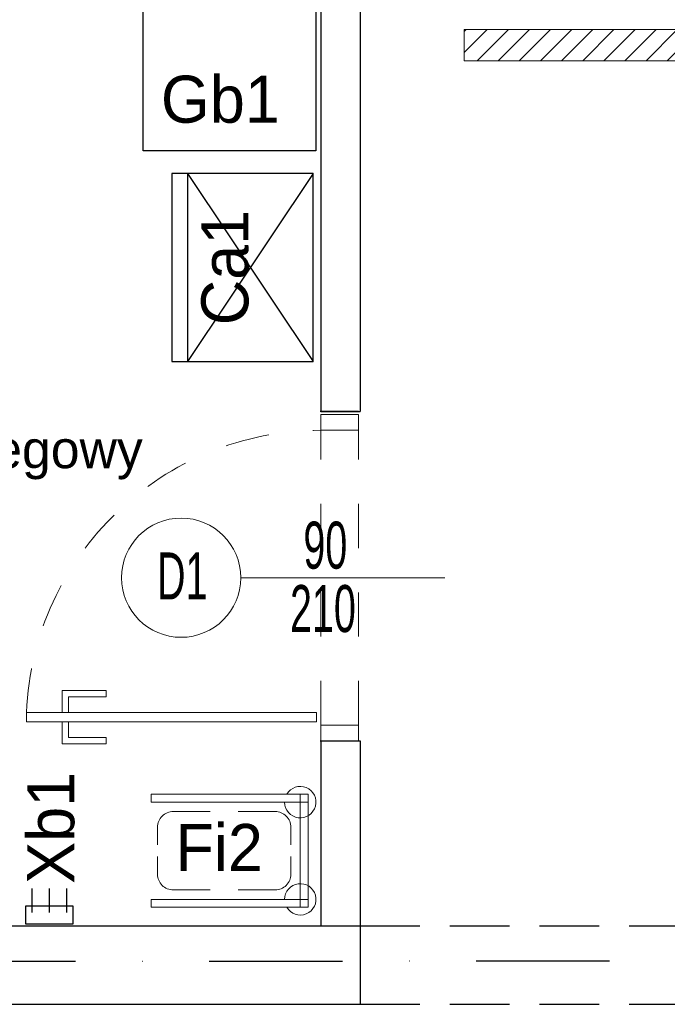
# Model space of a CAD drawing. Header units: millimetres. Extents: x 14495 to 271441, y -21035 to 2232.
# Tile 127 of 227: x 85098 to 85304, y -2267 to -1953. Entities that reach past the tile are written whole.
import ezdxf
from ezdxf.enums import TextEntityAlignment as Align

# ---------------------------------------------------------------- set-up
doc = ezdxf.new("R2010")
doc.units = ezdxf.units.MM
for name, pattern in [('DASHDOT', [1, 0.5, -0.25, 0, -0.25]), ('DASHED', [28.222222, 14.111111, -14.111111]), ('DASHED2', [9.525, 6.35, -3.175])]:
    doc.linetypes.add(name, pattern=pattern)
for name, color, linetype in [('-- TECH  SYMBOLE', 1, 'Continuous'), ('-- TECH WYPOSAŻENIE', 2, 'Continuous'), ('_1_cienkie', 251, 'Continuous'), ('A-POW-NR', 1, 'Continuous'), ('A_L_PRZEK', 3, 'Continuous'), ('A_OSIE', 252, 'DASHDOT'), ('A_PROJEKTOWANE', 3, 'Continuous'), ('A_SC_DZIAlOWE', 4, 'Continuous'), ('TECH Sprzęt', 1, 'Continuous')]:
    doc.layers.add(name, color=color, linetype=linetype)
for name, color, linetype, lineweight in [('0-c.o.-grzejniki', 34, 'Continuous', 9), ('A_Stolarka_drzwi', 1, 'Continuous', 9), ('M_drzwi', 1, 'Continuous', 5), ('TECH Wyp-meble', 1, 'Continuous', 15)]:
    doc.layers.add(name, color=color, linetype=linetype, lineweight=lineweight)
doc.layers.add('A-POW', color=2, linetype='Continuous', plot=False)
doc.styles.add('arial-tab', font='arial.ttf')
doc.styles.add('ARIAL1_2', font='arial.ttf', dxfattribs={"width": 1.2})
doc.styles.add('arialce', font='ARIALN.TTF')
doc.styles.add('cent', font='swissel.ttf')
doc.styles.add('cg', font='GOTHIC.TTF')
doc.styles.add('ROMANS', font='romans', dxfattribs={"width": 0.6})
doc.styles.add('switz721ltexbt', font='swissel.ttf')

# ---------------------------------------------------------------- blocks, each defined once
blk = doc.blocks.new('DRZWI Z OSCIEZNICA NIEOKALAJACA 90')
at = {"linetype": 'DASHED'}
for p, q in [((-12, 5), (-12, 99)), ((0, 5), (0, 99))]:
    blk.add_line(p, q, dxfattribs=at)
at = {"ltscale": 0.05}
blk.add_line((-39.5, 52), (25.59, 52), dxfattribs=at)
for points in [[(-12, 99), (-12, 104), (0, 104), (0, 99)], [(93.91, 9.01), (1.43, 9.01), (1.43, 6.01), (93.91, 6.01)], [(-12, 0), (-12, 5), (0, 5), (0, 0)]]:
    blk.add_lwpolyline(points, close=True)
for points in [[(82.48, 9.01), (82.48, 16.01), (68.48, 16.01), (68.48, 14.01), (80.48, 14.01), (80.48, 9.01)], [(82.48, 6.01), (82.48, -0.99), (68.48, -0.99), (68.48, 1.01), (80.48, 1.01), (80.48, 6.01)]]:
    blk.add_lwpolyline(points)
at = {"linetype": 'DASHED'}
blk.add_arc((0, 5), 94, 2.4475, 90, dxfattribs=at)
blk = doc.blocks.new('SSCVCFDSS')
blk.add_line((0, 50.02), (0, 0))
blk.add_circle((0, -19), 19)
at = {"style": 'ROMANS', "text_generation_flag": 4, "width": 0.6}
blk.add_attdef('FD1-8', text='', height=13, rotation=270, dxfattribs=at).set_placement((6.15, 55.19), align=Align.RIGHT)
for tag, p in [('200', (8.16, 25.47)), ('90', (-8.71, 25.47))]:
    blk.add_attdef(tag, text='', height=13, rotation=270, dxfattribs=at).set_placement(p, align=Align.MIDDLE)
blk.add_attdef('AL6C', text='', height=13, dxfattribs=at).set_placement((-0.56, -18.64), align=Align.MIDDLE)
blk = doc.blocks.new('0921-PX-TE-20-60$0$szafa_lekarska_60x45')
at = {"color": 1}
for p, q in [((-32.5, -40), (27.5, 0)), ((-32.5, 0), (27.5, -40))]:
    blk.add_line(p, q, dxfattribs=at)
at = {"color": 2}
blk.add_line((-32.5, -40), (27.5, -40), dxfattribs=at)
blk.add_lwpolyline([(-32.5, -45), (27.5, -45), (27.5, 0), (-32.5, 0)], close=True, dxfattribs=at)
blk = doc.blocks.new('POW')
at = {"const_width": 5}
blk.add_lwpolyline([(125.32, 0), (0, 0)], dxfattribs=at)
at = {"style": 'switz721ltexbt'}
blk.add_attdef('001', (-1.78, 12.35), '', height=41.18, dxfattribs=at)
blk = doc.blocks.new('wieszak krótki')
at = {"color": 2, "linetype": 'Continuous'}
for p, q in [((-1.58, 19.5), (-9.16, 19.5)), ((-1.58, 14), (-9.16, 14)), ((-1.58, 8.5), (-9.16, 8.5))]:
    blk.add_line(p, q, dxfattribs=at)
blk.add_lwpolyline([(-3.68, 6.5), (-3.68, 21.5), (2.21, 21.5), (2.21, 6.5)], close=True, dxfattribs=at)
blk = doc.blocks.new('stelaż_do_worków-1')
at = {"color": 1, "lineweight": 0}
for points in [[(0, 15.5), (0, 18), (-50, 18), (-50, 15.5)], [(0, 18), (-2.5, 18), (-2.5, -18), (0, -18)], [(0, -18), (0, -15.5), (-50, -15.5), (-50, -18)]]:
    blk.add_lwpolyline(points, close=True, dxfattribs=at)
at = {"color": 251, "linetype": 'Continuous', "lineweight": 13, "ltscale": 0.5}
for points in [[(-31.2, 12.5), (-43, 12.5, 0.414214), (-48, 7.5), (-48, 1.85)], [(-22.3, 12.5), (-10.5, 12.5, -0.414214), (-5.5, 7.5), (-5.5, 1.85)], [(-48, -1.85), (-48, -7.5, 0.414214), (-43, -12.5), (-31.2, -12.5)], [(-5.5, -1.85), (-5.5, -7.5, -0.414214), (-10.5, -12.5), (-22.3, -12.5)]]:
    blk.add_lwpolyline(points, format="xyb", dxfattribs=at)
at = {"color": 1, "lineweight": 15}
for centre, start, end in [((-2.5, 15.5), 180, 150), ((-2.5, -15.5), 210, 180)]:
    blk.add_arc(centre, 5, start, end, dxfattribs=at)

msp = doc.modelspace()

# ---------------------------------------------------------------- hatches: boundary and pattern name
at = {"layer": '0-c.o.-grzejniki'}
h = msp.add_hatch(dxfattribs=at)
h.set_pattern_fill('ANSI31', color=256, scale=1.5, angle=-179.9839, style=0)
h.set_pattern_definition([(225.016127, (217834.528, -174247.9795), (3.36854379, -3.36664804), [])])
h.paths.add_polyline_path([(85239.53, -1965.94), (85239.53, -1955.97), (85359.53, -1955.97), (85359.53, -1965.94)])

# ---------------------------------------------------------------- linework, layer by layer
msp.add_lwpolyline([(85239.53, -1965.94), (85359.53, -1965.94), (85359.53, -1955.97), (85239.53, -1955.97)], close=True, dxfattribs=at)
at = {"layer": '_1_cienkie', "linetype": 'DASHED2', "ltscale": 3}
for p, q in [((85206.37, -2241.76), (85793.72, -2241.76)), ((85206.37, -2266.76), (85793.72, -2266.76))]:
    msp.add_line(p, q, dxfattribs=at)
at = {"layer": 'A_L_PRZEK'}
msp.add_line((85206.37, -2241.76), (85206.37, -2266.76), dxfattribs=at)
msp.add_line((85206.37, -2241.76), (85206.37, -2266.76), dxfattribs=at)
at = {"layer": 'A_OSIE', "ltscale": 85}
msp.add_line((82264.85, -2254.26), (86567.36, -2252.35), dxfattribs=at)
at = {"layer": 'A_PROJEKTOWANE'}
for p, q in [((84576.83, -2241.76), (85206.37, -2241.76)), ((84576.83, -2266.76), (85206.37, -2266.76))]:
    msp.add_line(p, q, dxfattribs=at)
at = {"layer": 'A_SC_DZIAlOWE'}
for p, q in [((85193.87, -1799.76), (85193.87, -2077.76)), ((85206.37, -1949.76), (85206.37, -2077.76)), ((85205.87, -2077.76), (85193.66, -2077.76)), ((85193.87, -2077.76), (85206.37, -2077.76)), ((85193.87, -2077.76), (85206.37, -2077.76)), ((85193.66, -2182.76), (85205.87, -2182.76)), ((85193.87, -2182.76), (85193.87, -2241.76)), ((85193.87, -2182.76), (85193.87, -2241.76)), ((85193.87, -2182.76), (85206.37, -2182.76)), ((85193.87, -2182.76), (85193.87, -2241.76)), ((85193.87, -2182.76), (85193.87, -2241.76)), ((85206.37, -2182.76), (85206.37, -2241.76))]:
    msp.add_line(p, q, dxfattribs=at)
at = {"layer": 'TECH Wyp-meble', "color": 2, "lineweight": -3}
msp.add_lwpolyline([(85192.19, -1809.64), (85192.19, -1994.64), (85137.19, -1994.64), (85137.19, -1809.64)], close=True, dxfattribs=at)

# ---------------------------------------------------------------- block references
at = {"layer": '-- TECH WYPOSAŻENIE', "rotation": 270.0000389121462}
msp.add_blockref('wieszak krótki', (85093.3, -2239.05), dxfattribs=at)
at = {"layer": 'A-POW-NR'}
ref = msp.add_blockref('POW', (84800.13, -2099.05), dxfattribs=dict(at, xscale=0.6, yscale=0.6, zscale=0.6))
ref.add_attrib('88,88', '19.9', dxfattribs={"layer": 'A-POW', "height": 8, "style": 'ARIAL1_2', "width": 1.2}).set_placement((84828.35, -2117.91), align=Align.RIGHT)
ref.add_attrib('POKOJ', 'Gabinet diagnostyczno-zabiegowy', (84885.81, -2095.84), dxfattribs={"layer": 'A-POW', "height": 12, "style": 'arialce', "width": 1.2})
ref.add_attrib('001', '233', (84800.13, -2094.54), dxfattribs={"layer": '0', "height": 24.71, "style": 'switz721ltexbt', "width": 0.7})
at = {"layer": 'A_Stolarka_drzwi', "xscale": -1}
msp.add_blockref('DRZWI Z OSCIEZNICA NIEOKALAJACA 90', (85193.87, -2182.76), dxfattribs=at)
at = {"layer": 'M_drzwi'}
ref = msp.add_blockref('SSCVCFDSS', (85168.28, -2130.76), dxfattribs=dict(at, rotation=270.0000000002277))
ref.add_attrib('90', '90', dxfattribs={"layer": '0', "height": 15, "style": 'cent', "width": 0.6}).set_placement((85195.26, -2120.37), align=Align.MIDDLE)
ref.add_attrib('200', '210', dxfattribs={"layer": '0', "height": 15, "style": 'cent', "width": 0.6}).set_placement((85194.5, -2140.59), align=Align.MIDDLE)
ref.add_attrib('AL6C', 'D1', dxfattribs={"layer": '0', "height": 15, "style": 'arial-tab', "width": 0.6}).set_placement((85149.64, -2130.2), align=Align.MIDDLE)
at = {"layer": 'TECH Sprzęt', "color": 2, "rotation": 270}
msp.add_blockref('0921-PX-TE-20-60$0$szafa_lekarska_60x45', (85191.35, -2034.35), dxfattribs=at)
at = {"layer": 'TECH Sprzęt', "xscale": -1, "rotation": 180}
msp.add_blockref('stelaż_do_worków-1', (85189.78, -2217.8), dxfattribs=at)

# ---------------------------------------------------------------- texts
at = {"layer": '-- TECH  SYMBOLE', "color": 1, "style": 'cg'}
for s, p in [('Gb1', (85142.85, -1985.71)), ('Fi2', (85147.49, -2224.27))]:
    msp.add_text(s, height=15, dxfattribs=at).set_placement(p)
for s, rotation, p in [('Ca1', 90, (85170.73, -2050.28)), ('Xb1', 89.9425, (85115.2, -2228.34))]:
    msp.add_text(s, height=15, rotation=rotation, dxfattribs=at).set_placement(p)

doc.saveas('drawing.dxf')
